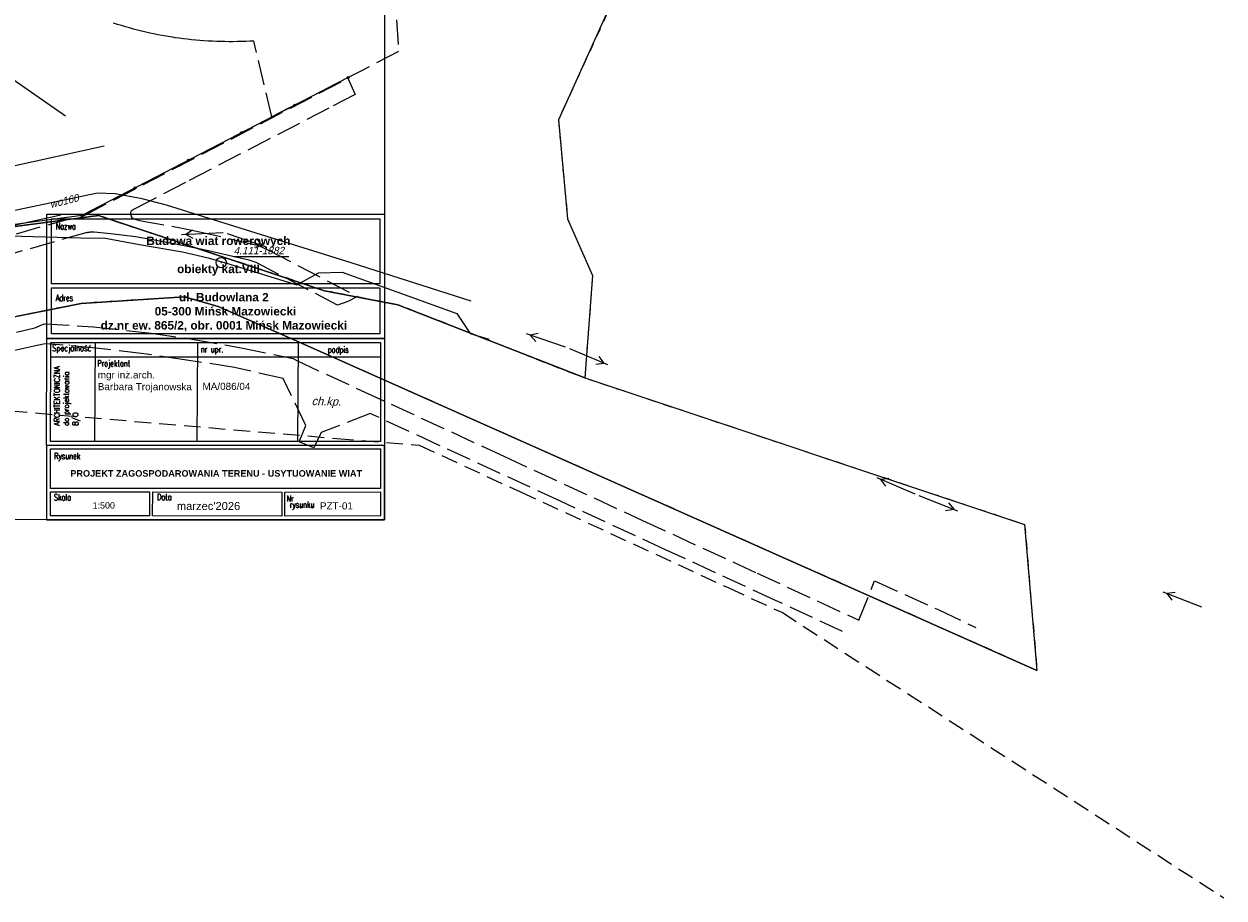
# Model space of a CAD drawing. Extents: x 88043 to 202646, y -79156 to -1177.
# Tile 46 of 54: x 167052 to 181549, y -47057 to -36493. Entities that reach past the tile are written whole.
import ezdxf

# ---------------------------------------------------------------- set-up
doc = ezdxf.new("R2010")
doc.units = ezdxf.units.DM
doc.header["$MEASUREMENT"] = 0
for name, pattern in [('4001', [0]), ('4002', [2, 1, -1]), ('4003', [3, 2, -1]), ('4004', [4, 3, -1])]:
    doc.linetypes.add(name, pattern=pattern)
doc.layers.add('area', color=6, linetype='Continuous', plot=False)
for name, color, linetype in [('DROGI', 6, 'Continuous'), ('Dzialki', 7, 'Continuous'), ('Linie_napowietrzne', 1, 'Continuous'), ('Ogrodzenia', 9, 'Continuous'), ('Osnowa', 7, 'Continuous'), ('PROJEKTY', 1, 'Continuous'), ('RAMKA', 3, 'Continuous'), ('Uz_Energia', 1, 'Continuous'), ('Uz_Kanalizacja', 9, 'Continuous'), ('Uz_Telekomunikacja', 6, 'Continuous'), ('Uz_Woda', 9, 'Continuous'), ('UZYTKI', 7, 'Continuous')]:
    doc.layers.add(name, color=color, linetype=linetype)
doc.styles.add('romans', font='romans.shx', dxfattribs={"width": 0.8})

# ---------------------------------------------------------------- blocks, each defined once
blk = doc.blocks.new('1281')
at = {"layer": 'Ogrodzenia', "color": 174, "linetype": 'Continuous'}
for radius in [0.24, 0.16, 0.08]:
    blk.add_circle((0, 0), radius, dxfattribs=at)
blk = doc.blocks.new('1047')
at = {"layer": 'Linie_napowietrzne', "color": 1, "linetype": 'Continuous'}
blk.add_line((0, 0.5), (0, 10.5), dxfattribs=at)
blk = doc.blocks.new('1046')
at = {"layer": 'Linie_napowietrzne', "color": 1, "linetype": 'Continuous'}
for p in [(-1, 7.8), (1, 7.8)]:
    blk.add_line(p, (0, 9.53), dxfattribs=at)
blk = doc.blocks.new('1115')
at = {"layer": 'Osnowa', "color": 7, "linetype": 'Continuous'}
for radius in [1.25, 0.05]:
    blk.add_circle((0, 0), radius, dxfattribs=at)
blk = doc.blocks.new('mroczocza')
at = {"layer": 'DROGI', "color": 8, "linetype": '4004'}
for p, q in [((187.72, 0.97, 151.38), (188.23, -6.85, 150.68)), ((154.28, -3.58), (153.8, -3.43)), ((154.76, -3.73), (154.28, -3.58)), ((155.24, -3.88), (154.76, -3.73)), ((155.72, -4.01), (155.24, -3.88)), ((156.2, -4.15), (155.72, -4.01)), ((156.68, -4.28), (156.2, -4.15)), ((157.17, -4.4), (156.68, -4.28)), ((157.22, -4.41), (157.17, -4.4)), ((157.71, -4.53), (157.22, -4.41)), ((158.19, -4.63), (157.71, -4.53)), ((158.68, -4.74), (158.19, -4.63)), ((159.17, -4.84), (158.68, -4.74)), ((159.67, -4.93), (159.17, -4.84)), ((160.16, -5.02), (159.67, -4.93)), ((160.65, -5.1), (160.16, -5.02)), ((161.14, -5.17), (160.65, -5.1)), ((161.25, -5.19), (161.14, -5.17)), ((161.74, -5.26), (161.25, -5.19)), ((162.24, -5.32), (161.74, -5.26)), ((162.74, -5.38), (162.24, -5.32)), ((163.23, -5.44), (162.74, -5.38)), ((163.73, -5.48), (163.23, -5.44)), ((164.23, -5.53), (163.73, -5.48)), ((164.73, -5.57), (164.23, -5.53)), ((165.23, -5.6), (164.73, -5.57)), ((165.27, -5.6), (165.23, -5.6)), ((165.77, -5.63), (165.27, -5.6)), ((166.27, -5.65), (165.77, -5.63)), ((166.77, -5.66), (166.27, -5.65)), ((167.27, -5.67), (166.77, -5.66)), ((167.77, -5.68), (167.27, -5.67)), ((168.27, -5.68), (167.77, -5.68)), ((168.77, -5.67), (168.27, -5.68)), ((169.27, -5.66), (168.77, -5.67)), ((169.77, -5.65), (169.27, -5.66)), ((170.27, -5.62), (169.77, -5.65)), ((170.75, -5.6, 151.34), (170.27, -5.62)), ((172.94, -14.77), (170.75, -5.6, 151.34)), ((188.23, -6.85, 150.68), (183.67, -9.23)), ((150.26, -26.67, 151.13), (182.12, -10.09, 151.17)), ((182.14, -10), (172.94, -14.77)), ((182.12, -10.09, 151.17), (182.98, -12.05, 150.99)), ((183.67, -9.23), (182.14, -10)), ((182.98, -12.05, 150.99), (179.81, -13.71, 151.01)), ((179.81, -13.71, 151.01), (162.49, -22.69, 151.01)), ((162.49, -22.69, 151.01), (156.28, -25.92, 151.02)), ((156.28, -25.92, 151.02), (155.94, -26.17, 150.99)), ((138.22, -29.96, 151.27), (148.32, -27.12, 151.08)), ((148.32, -27.12, 151.08), (149.72, -26.95, 151.11)), ((149.72, -26.95, 151.11), (150.26, -26.67, 151.13)), ((155.87, -26.33), (155.86, -26.43)), ((155.86, -26.43), (155.86, -26.53, 150.96)), ((155.86, -26.53, 150.96), (155.86, -26.55)), ((155.86, -26.55), (155.88, -26.65)), ((155.9, -26.24), (155.87, -26.33)), ((155.88, -26.65), (155.91, -26.74)), ((155.94, -26.17, 150.99), (155.9, -26.24)), ((155.91, -26.74), (156.02, -26.91)), ((156.02, -26.91), (156.18, -27.04)), ((156.18, -27.04), (156.36, -27.12, 150.9)), ((156.36, -27.12, 150.9), (156.93, -27.27, 150.84)), ((156.93, -27.27, 150.84), (161.88, -28.17, 150.7)), ((150.46, -28.78, 150.96), (139.36, -31.94, 151.14)), ((150.56, -28.76), (150.46, -28.78, 150.96)), ((150.66, -28.75), (150.56, -28.76)), ((150.76, -28.73), (150.66, -28.75)), ((150.85, -28.72), (150.76, -28.73)), ((150.95, -28.71, 150.95), (150.85, -28.72)), ((151.05, -28.7), (150.95, -28.71, 150.95)), ((151.15, -28.7), (151.05, -28.7)), ((151.25, -28.69), (151.15, -28.7)), ((151.35, -28.69), (151.25, -28.69)), ((151.45, -28.69), (151.35, -28.69)), ((151.47, -28.69, 150.94), (151.45, -28.69)), ((153.47, -28.88, 150.87), (151.47, -28.69, 150.94)), ((156.44, -29.27, 150.74), (153.47, -28.88, 150.87)), ((161.88, -28.17, 150.7), (163.83, -28.57, 150.65)), ((163.83, -28.57, 150.65), (170.65, -30.13, 150.48)), ((159.4, -29.77, 150.63), (156.44, -29.27, 150.74)), ((162.34, -30.35, 150.58), (159.4, -29.77, 150.63)), ((165.29, -30.97, 150.49), (162.34, -30.35, 150.58)), ((170.65, -30.13, 150.48), (171.3, -30.32, 150.46)), ((171.3, -30.32, 150.46), (171.93, -30.57, 150.45)), ((168.22, -31.63, 150.45), (165.29, -30.97, 150.49)), ((170.18, -32.09, 150.4), (168.22, -31.63, 150.45)), ((171.93, -30.57, 150.45), (172.52, -30.87, 150.44)), ((172.52, -30.87, 150.44), (183.29, -36.49, 150.2)), ((170.66, -32.23, 150.41), (170.18, -32.09, 150.4)), ((171.11, -32.41, 150.39), (170.66, -32.23, 150.41)), ((180.85, -37.51, 150.15), (171.11, -32.41, 150.39)), ((182.1, -37.09, 150.17), (180.85, -37.51, 150.15)), ((183.29, -36.49, 150.2), (182.1, -37.09, 150.17)), ((130.37, -43.39, 151.56), (144.28, -40.27, 150.83)), ((144.28, -40.27, 150.83), (145.43, -39.78, 150.77)), ((145.43, -39.78, 150.77), (151.38, -40.12, 150.56)), ((151.38, -40.12, 150.56), (158.37, -40.91, 150.34)), ((158.37, -40.91, 150.34), (163.32, -41.62, 150.26)), ((163.32, -41.62, 150.26), (169.24, -42.66, 150.17)), ((144.59, -42.38, 150.94), (122.25, -47.32, 151.97)), ((145.53, -42.18, 150.82), (144.59, -42.38, 150.94)), ((147.27, -42.31, 150.9), (145.53, -42.18, 150.82)), ((151.69, -42.72, 150.6), (147.27, -42.31, 150.9)), ((157.46, -43.39, 152.42), (151.69, -42.72, 150.6)), ((162.36, -44.12, 152.51), (157.46, -43.39, 152.42)), ((169.24, -42.66, 150.17), (175.5, -43.96, 150.13)), ((168.4, -45.04, 150.37), (162.36, -44.12, 152.51)), ((175.5, -43.96, 150.13), (175.86, -44.18, 150.15)), ((175.86, -44.18, 150.15), (183.72, -47.82, 150.04)), ((174.29, -46.39, 150.02), (168.4, -45.04, 150.37)), ((177.05, -52.08, 149.9), (174.29, -46.39, 150.02)), ((183.72, -47.82, 150.04), (200.97, -55.78, 150.04)), ((184.82, -50.61, 150.06), (178.88, -52.9, 149.93)), ((193.15, -54.46, 150.02), (184.82, -50.61, 150.06)), ((176.23, -54.02, 149.81), (177.05, -52.08, 149.9)), ((178.88, -52.9, 149.93), (178, -54.76, 149.76)), ((178, -54.76, 149.76), (176.23, -54.02, 149.81)), ((207.79, -61.21, 149.97), (193.15, -54.46, 150.02)), ((200.97, -55.78, 150.04), (217.73, -63.54, 150.02)), ((220.48, -67.07, 150), (207.79, -61.21, 149.97)), ((217.73, -63.54, 150.02), (231.57, -69.91, 149.97)), ((233.79, -73.2, 149.96), (220.48, -67.07, 150)), ((231.57, -69.91, 149.97), (243.83, -75.59, 149.83)), ((243.83, -75.59, 149.83), (245.75, -70.85, 149.6)), ((245.75, -70.85, 149.6), (253.42, -74.3, 149.82)), ((241.88, -76.96, 150.85), (233.79, -73.2, 149.96)), ((253.42, -74.3, 149.82), (258, -76.48))]:
    blk.add_line(p, q, dxfattribs=at)
at = {"layer": 'Dzialki', "color": 7, "linetype": '4001'}
for p, q in [((257.8, 95.94), (207.55, -15.12)), ((207.55, -15.12), (208.66, -27.08)), ((151.99, -26.69), (96, -33.96)), ((96, -33.96), (151.99, -26.69)), ((179.31, -35.77), (151.99, -26.69)), ((151.99, -26.69), (179.31, -35.77)), ((208.66, -27.08), (211.68, -33.93)), ((211.68, -33.93), (210.74, -46.31)), ((188.14, -37.47), (179.31, -35.77)), ((179.31, -35.77), (188.14, -37.47)), ((116.61, -43.93), (149.91, -37.31)), ((149.91, -37.31), (116.61, -43.93)), ((149.91, -37.31), (162.39, -36.51)), ((162.39, -36.51), (149.91, -37.31)), ((162.39, -36.51), (166.44, -37.69)), ((166.44, -37.69), (162.39, -36.51)), ((166.44, -37.69), (176.15, -41.96)), ((176.15, -41.96), (166.44, -37.69)), ((210.74, -46.31), (188.14, -37.47)), ((188.14, -37.47), (210.74, -46.31)), ((176.15, -41.96), (265.37, -81.67)), ((265.37, -81.67), (176.15, -41.96)), ((210.74, -46.31), (263.88, -64.02)), ((263.88, -64.02), (265.37, -81.67))]:
    blk.add_line(p, q, dxfattribs=at)
at = {"layer": 'Ogrodzenia', "color": 184, "linetype": '4001'}
for p, q in [((182.14, -10), (149.99, -26.68)), ((149.99, -26.68), (99.07, -33.47))]:
    blk.add_line(p, q, dxfattribs=at)
at = {"layer": 'Osnowa', "color": 7, "linetype": 'Continuous'}
blk.add_line((168.31, -31.64), (174.99, -31.64), dxfattribs=at)
at = {"layer": 'PROJEKTY', "color": 30, "linetype": '4003'}
for p, q in [((123.46, -48.78), (180.8, -53.63)), ((180.8, -53.63), (190.74, -54.45)), ((190.74, -54.45), (202.96, -60.08)), ((202.96, -60.08), (228.13, -71.7)), ((228.13, -71.7), (234.61, -74.68)), ((234.61, -74.68), (287.96, -109.17))]:
    blk.add_line(p, q, dxfattribs=at)
at = {"layer": 'Uz_Energia', "color": 1, "linetype": '4001'}
for p, q in [((141.22, -29.15), (149.84, -29.4)), ((149.84, -29.4), (152.83, -29.41)), ((152.83, -29.41), (156.95, -30.18)), ((156.95, -30.18), (162.12, -31.09)), ((162.12, -31.09), (165.22, -31.8)), ((165.22, -31.8), (167.86, -32.56)), ((167.86, -32.56), (175.94, -35.06)), ((175.94, -35.06), (178.55, -33.63)), ((178.55, -33.63), (181.41, -33.54)), ((181.41, -33.54), (188.03, -35.92)), ((188.03, -35.92), (195.27, -38.54)), ((195.27, -38.54), (196.9, -40.96)), ((196.9, -40.96), (199.14, -41.64))]:
    blk.add_line(p, q, dxfattribs=at)
at = {"layer": 'Uz_Kanalizacja', "color": 14, "linetype": '4001'}
for p, q in [((106.42, 14.18, 153.04), (148, -14.64, 150.9)), ((141.35, -20.76, 151.77), (152.67, -18.26, 150.9))]:
    blk.add_line(p, q, dxfattribs=at)
at = {"layer": 'Uz_Telekomunikacja', "color": 30, "linetype": '4001'}
blk.add_line((137.83, -28.72), (147.44, -26.61), dxfattribs=at)
at = {"layer": 'Uz_Woda', "color": 5, "linetype": '4001'}
for p, q in [((151.87, -23.98), (138.16, -26.85)), ((154.01, -24.06), (151.87, -23.98)), ((157.28, -24.68), (154.01, -24.06)), ((160.22, -25.43), (157.28, -24.68)), ((182.51, -32.42), (160.22, -25.43)), ((197.02, -37.04), (182.51, -32.42))]:
    blk.add_line(p, q, dxfattribs=at)
at = {"layer": 'UZYTKI', "color": 184, "linetype": '4002'}
for points in [[(152.92, 190.36, 0), (261.67, 158.56, 0), (266.08, 148.74, 0), (267.87, 132.51, 0), (266.08, 118, 0), (257.8, 95.94, 0), (214.25, -0.49, 0), (207.55, -15.12, 0), (208.66, -27.08, 0), (211.68, -33.93, 0), (210.74, -46.31, 0), (188.14, -37.47, 0), (179.31, -35.77, 0), (151.99, -26.69, 0), (96, -33.96, 0), (107.9, 15, 0), (103.51, 16.11, 0), (114.23, 77.83, 0), (114.34, 78.15, 0), (135.21, 138.84, 0), (152.92, 190.36, 0)], [(96, -33.96, 0), (151.99, -26.69, 0), (179.31, -35.77, 0), (188.14, -37.47, 0), (210.74, -46.31, 0), (263.88, -64.02, 0), (265.37, -81.67, 0), (176.15, -41.96, 0), (166.44, -37.69, 0), (162.39, -36.51, 0), (149.91, -37.31, 0), (116.61, -43.93, 0)]]:
    blk.add_polyline3d(points, dxfattribs=at)
at = {"layer": 'Linie_napowietrzne', "color": 1, "xscale": 0.5, "yscale": 0.5, "zscale": 0.5}
for name, p, rotation in [('1047', (167.28, -28.78), 92.445649), ('1046', (167.28, -28.78), 92.445649), ('1047', (167.28, -28.78), 251.457118), ('1046', (167.28, -28.78), 251.457118), ('1047', (208.66, -42.66), 71.45711799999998), ('1046', (208.66, -42.66), 71.45711799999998), ('1047', (208.66, -42.66), 247.162706), ('1046', (208.66, -42.66), 247.162706), ('1047', (250.88, -60.44), 67.16270600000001), ('1046', (250.88, -60.44), 67.16270600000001), ('1047', (250.88, -60.44), 248.4328859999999), ('1046', (250.88, -60.44), 248.4328859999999), ('1047', (285.51, -74.13), 68.43288600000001), ('1046', (285.51, -74.13), 68.43288600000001)]:
    blk.add_blockref(name, p, dxfattribs=dict(at, rotation=rotation))
at = {"layer": 'Ogrodzenia', "color": 184, "xscale": 0.5, "yscale": 0.5, "zscale": 0.5}
for p in [(182.14, -10), (175.71, -13.34), (169.28, -16.67), (162.85, -20.01), (156.42, -23.34), (149.99, -26.68), (149.99, -26.68)]:
    blk.add_blockref('1281', p, dxfattribs=at)
at = {"layer": 'Osnowa', "color": 7, "xscale": 0.5, "yscale": 0.5, "zscale": 0.5}
blk.add_blockref('1115', (166.81, -32.37), dxfattribs=at)
at = {"layer": 'DROGI', "color": 8, "oblique": 15}
blk.add_text('ch.kp.', height=1, rotation=358.606, dxfattribs=at).set_placement((177.72, -49.59))
at = {"layer": 'Osnowa', "color": 7, "oblique": 15}
blk.add_text('4.111-1882', height=0.9, dxfattribs=at).set_placement((168.31, -31.37))
at = {"layer": 'Uz_Woda', "color": 5, "oblique": 15}
blk.add_text('wo160', height=0.9, rotation=13.7363, dxfattribs=at).set_placement((146.22, -25.79))

msp = doc.modelspace()

# ---------------------------------------------------------------- linework, layer by layer
at = {"layer": 'RAMKA', "color": 1}
for p, q in [((167909.528, -40343.602), (167904.55, -41539.505)), ((169146.062, -40341.184), (169141.084, -41537.087)), ((170362.313, -40342.824), (170357.334, -41538.727)), ((167376.655, -40517.387), (171357.793, -40517.445))]:
    msp.add_line(p, q, dxfattribs=at)
for points in [[(171407.303, -42484.611), (148004.412, -42482.051), (148004.412, -22808.721), (171407.303, -22811.281)], [(167384.348, -38848.788), (171350.842, -38848.788), (171350.842, -39635.485), (167384.348, -39635.485)], [(167384.348, -39680.485), (171350.842, -39680.485), (171350.842, -40237.786), (167384.348, -40237.786)], [(167376.944, -40343.595), (171358.082, -40343.653), (171359.948, -41539.555), (167371.966, -41539.497)], [(167371.816, -41629.606), (171359.798, -41629.664), (171359.683, -42106.777), (167371.023, -42106.719)], [(167370.958, -42145.732), (168567.239, -42147.721), (168566.755, -42438.765), (167370.473, -42436.775)], [(168606.254, -42147.786), (170165.834, -42150.38), (170165.35, -42441.424), (168605.77, -42438.83)], [(168606.254, -42147.786), (170165.834, -42150.38), (170165.35, -42441.424), (168605.77, -42438.83)], [(170204.848, -42150.445), (171359.619, -42145.79), (171359.684, -42436.834), (170204.364, -42441.489)], [(170204.848, -42150.445), (171359.619, -42145.79), (171359.684, -42436.834), (170204.364, -42441.489)]]:
    msp.add_lwpolyline(points, close=True, dxfattribs=at)
at = {"layer": 'RAMKA', "color": 3}
for points in [[(167329.33, -38790.294), (171405.858, -38790.294), (171405.859, -40292.803), (167329.331, -40292.803)], [(171407.567, -41587.332), (167324.188, -41587.115), (167329.331, -40292.803), (171405.865, -40293.02)], [(167322.697, -42484.393), (171407.303, -42484.611), (171407.567, -41587.332), (167324.189, -41587.115)]]:
    msp.add_lwpolyline(points, close=True, dxfattribs=at)

# ---------------------------------------------------------------- block references
at = {"layer": 'area', "xscale": 100, "yscale": 100, "zscale": 100}
msp.add_blockref('mroczocza', (152752.92, -36139.639), dxfattribs=at)

# ---------------------------------------------------------------- texts
at = {"layer": 'RAMKA', "color": 1, "style": 'romans', "width": 0.7}
for s, p in [('Nazwa ', (167435.021, -38977.612)), ('Adres', (167435.021, -39843.52))]:
    msp.add_text(s, height=81.6442, dxfattribs=at).set_placement(p)
for s, p in [(' nr upr. ', (169147.679, -40462.134)), ('podpis', (170721.091, -40465.711)), ('Projektant', (167935.979, -40631.895)), ('Rysunek', (167415.503, -41751.636)), ('Skala', (167412.45, -42251.4)), ('Data', (168658.855, -42247.734)), ('Data', (168658.855, -42247.734)), ('   Nr', (170104.845, -42264.819)), ('rysunku', (170261.6, -42339.35)), ('rysunku', (170261.6, -42339.35))]:
    msp.add_text(s, height=74.7484, rotation=359.9047019, dxfattribs=at).set_placement(p)
at = {"layer": 'RAMKA', "color": 1, "insert": (169399.936, -39535.445), "char_height": 102.00186, "attachment_point": 8}
msp.add_mtext_dynamic_manual_height_columns('\\A1;\\pxsm1,qc;{\\fArial|b1|i0|c238|p34;Budowa wiat rowerowych\\P\\Pobiekty kat.VIII}', width=2138.00075, gutter_width=6.389, heights=[0], dxfattribs=at)
at = {"layer": 'RAMKA', "color": 1, "insert": (169466.058, -40208.832, 31498.238), "char_height": 102.00186, "width": 5152.91662, "attachment_point": 8}
msp.add_mtext('\\pxsm1,qc;{\\fArial|b1|i0|c238|p34;\\Pul. Budowlana 2\\P 05-300 Mińsk Mazowiecki\\P\\A1;dz.nr ew. 865/2, obr. 0001 Mińsk Mazowiecki}', dxfattribs=at)
at = {"layer": 'RAMKA', "color": 1, "attachment_point": 1, "style": 'romans'}
for s, width, insert, char_height, rotation in [('Specjalność', 95.0277, (167392.928, -40372.715), 74.74838, 359.9047019), ('ARCHITEKTONICZNA\\Pdo projektowania \\PB/O', 986.53097, (167414.895, -41346.99), 67.41301, 89.9047019)]:
    msp.add_mtext_dynamic_manual_height_columns(s, width=width, gutter_width=5.418, heights=[0], dxfattribs=dict(at, insert=insert, char_height=char_height, rotation=rotation))
at = {"layer": 'RAMKA', "ltscale": 100, "char_height": 85.62961, "attachment_point": 1, "rotation": 359.9047019}
for s, insert, width in [('{\\fArial|b0|i0|c238|p34;mgr inż.arch. \\PBarbara Trojanowska\\P\\fTimes New Roman|b0|i0|c238|p18;\\P^I^I^I^I}', (167943.219, -40690.552), 2034.15958), ('{\\fArial|b0|i0|c238|p34;MA/086/04\\fTimes New Roman|b0|i0|c0|p18;\\P^I^I^I^I}', (169208.449, -40829.279), 3455.59837), ('{\\fArial|b0|i0|c238|p34;PZT-01}', (170626.89, -42274.253), 2850.10933)]:
    msp.add_mtext(s, dxfattribs=dict(at, insert=insert, width=width))
at = {"layer": 'RAMKA', "ltscale": 100, "insert": (169373.701, -41965.46, 15419), "char_height": 79.01628, "width": 3537.97462, "attachment_point": 8}
msp.add_mtext('{\\fArial|b1|i0|c238|p34;PROJEKT ZAGOSPODAROWANIA TERENU - USYTUOWANIE WIAT }', dxfattribs=at)
at = {"layer": 'RAMKA', "ltscale": 100, "insert": (167880.884, -42272.853), "char_height": 77.06665, "attachment_point": 1, "rotation": 359.9047019}
msp.add_mtext('{\\fArial|b0|i0|c238|p34;1:500}', dxfattribs=at)
at = {"layer": 'RAMKA', "ltscale": 100, "insert": (168898.095, -42270.813), "char_height": 96.33331, "attachment_point": 1}
msp.add_mtext("{\\fArial|b0|i0|c238|p34;marzec'2026}", dxfattribs=at)

doc.saveas('drawing.dxf')
